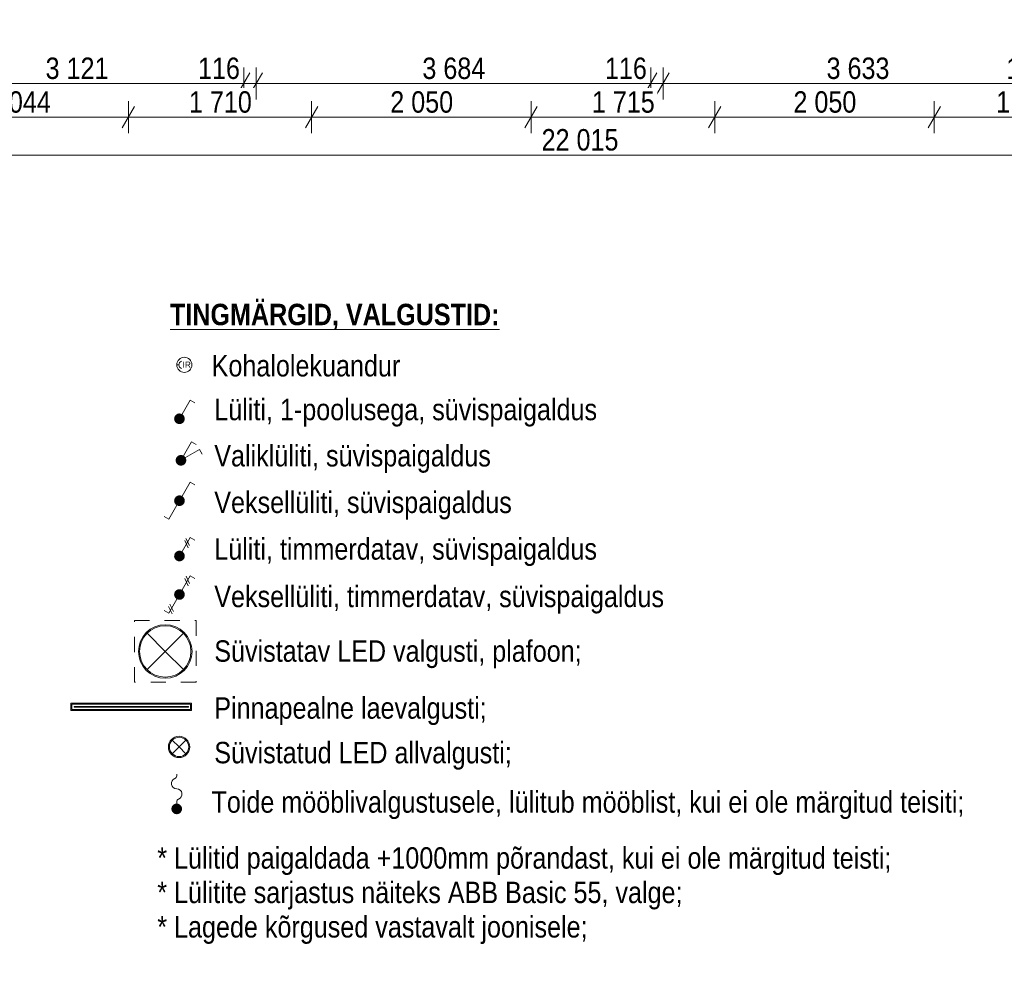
# Model space of a CAD drawing. Header units: millimetres. Extents: x -2932 to 42461, y -10716 to 17298.
# Tile 82 of 168: x 17380 to 26574, y -9647 to -818. Entities that reach past the tile are written whole.
import ezdxf

# ---------------------------------------------------------------- set-up
doc = ezdxf.new("R2010")
doc.units = ezdxf.units.MM
doc.header["$MEASUREMENT"] = 0
doc.linetypes.add('Small Dashed', pattern=[282.222222, 141.111111, -141.111111])
doc.linetypes.add('Wipeout_Contour', pattern=[1000, 0, -1000])
for name, color, linetype, lineweight in [('0_Pen_No__1', 7, 'Continuous', 13), ('SA_VALGUSTI_Pen_No__20', 1, 'Continuous', 0), ('SA_Valgustus_Pen_No__1', 7, 'Continuous', 13), ('SA_Valgustus_Pen_No__20', 1, 'Continuous', 0)]:
    doc.layers.add(name, color=color, linetype=linetype, lineweight=lineweight)
doc.styles.add('GENERATED_STYLE_2', font='txt', dxfattribs={"width": 0.84})
doc.styles.add('GENERATED_STYLE_3', font='txt')
doc.styles.add('GENERATED_STYLE_4', font='txt', dxfattribs={"width": 0.84})
doc.dimstyles.new('GENERATED_STYLE__2', dxfattribs={"dimtxt": 200, "dimasz": 152, "dimexe": 0.18, "dimexo": 0.0625, "dimgap": 0.09, "dimtad": 1, "dimtih": 1, "dimtoh": 1, "dimdec": 0, "dimzin": 0, "dimdsep": 46, "dimtxsty": 'GENERATED_STYLE_2', "dimblk": 'ARROWHEAD_2', "dimblk1": 'ARROWHEAD_2', "dimblk2": 'ARROWHEAD_2', "dimcen": 0.09, "dimse1": 1, "dimse2": 1, "dimclrd": 7, "dimclre": 7, "dimclrt": 7, "dimadec": 0, "dimazin": 0, "dimtfac": 1, "dimtdec": 4, "dimtmove": 0, "dimatfit": 3, "dimfxl": 0, "dimtolj": 1, "dimtzin": 0, "dimarcsym": 0})

# ---------------------------------------------------------------- blocks, each defined once
blk = doc.blocks.new('*D18')
at = {"layer": '0_Pen_No__1', "color": 7, "linetype": 'Continuous', "lineweight": 13}
for p, q in [((16351.2, -1564.6), (16351.2, -1264.6)), ((19472, -1564.6), (19472, -1264.6)), ((16409, -1314.6), (16293.5, -1514.6)), ((19529.7, -1314.6), (19414.3, -1514.6)), ((16351.2, -1414.6), (19472, -1414.6))]:
    blk.add_line(p, q, dxfattribs=at)
at = {"color": 254, "linetype": 'Wipeout_Contour', "lineweight": 0, "ltscale": 71829.661753}
blk.add_wipeout([(17590, -1406.5), (18233.2, -1406.5), (18233.2, -1142.7), (17590, -1142.7)], dxfattribs=at)
at = {"color": 254, "linetype": 'Wipeout_Contour', "lineweight": 0, "ltscale": 77088.708645}
blk.add_wipeout([(19013, -1406.5), (19446.1, -1406.5), (19446.1, -1142.7), (19013, -1142.7)], dxfattribs=at)
at = {"layer": '0_Pen_No__1', "color": 7, "lineweight": 13, "char_height": 200, "attachment_point": 7, "style": 'GENERATED_STYLE_2'}
for s, insert in [('\\A1;{\\pql;\\fArial|b0|i0|c0|p34;3\xa0121}', (17621.9, -1374.6)), ('\\A1;{\\pql;\\fArial|b0|i0|c0|p34;116}', (19044.9, -1374.6))]:
    blk.add_mtext(s, dxfattribs=dict(at, insert=insert))
blk = doc.blocks.new('ARROWHEAD_2')
at = {"color": 0, "linetype": 'Continuous', "lineweight": 0}
for p, q in [((-0.378, -0.655), (0.378, 0.655)), ((0, 0), (-1, 0))]:
    blk.add_line(p, q, dxfattribs=at)
blk = doc.blocks.new('*D19')
at = {"layer": '0_Pen_No__1', "color": 7, "linetype": 'Continuous', "lineweight": 13}
for p, q in [((19472, -1564.6), (19472, -1264.6)), ((19588, -1564.6), (19588, -1264.6)), ((19529.7, -1314.6), (19414.3, -1514.6)), ((19645.7, -1314.6), (19530.3, -1514.6)), ((19472, -1414.6), (19588, -1414.6))]:
    blk.add_line(p, q, dxfattribs=at)
blk = doc.blocks.new('*D20')
at = {"layer": '0_Pen_No__1', "color": 7, "linetype": 'Continuous', "lineweight": 13}
for p, q in [((19588, -1564.6), (19588, -1264.6)), ((23272, -1564.6), (23272, -1264.6)), ((19645.7, -1314.6), (19530.3, -1514.6)), ((23329.7, -1314.6), (23214.3, -1514.6)), ((19588, -1414.6), (23272, -1414.6))]:
    blk.add_line(p, q, dxfattribs=at)
at = {"color": 254, "linetype": 'Wipeout_Contour', "lineweight": 0, "ltscale": 85873.136381}
blk.add_wipeout([(21108.4, -1406.5), (21751.6, -1406.5), (21751.6, -1142.7), (21108.4, -1142.7)], dxfattribs=at)
at = {"color": 254, "linetype": 'Wipeout_Contour', "lineweight": 0, "ltscale": 92260.601932}
blk.add_wipeout([(22813, -1406.5), (23246.1, -1406.5), (23246.1, -1142.7), (22813, -1142.7)], dxfattribs=at)
at = {"layer": '0_Pen_No__1', "color": 7, "lineweight": 13, "char_height": 200, "attachment_point": 7, "style": 'GENERATED_STYLE_2'}
for s, insert in [('\\A1;{\\pql;\\fArial|b0|i0|c0|p34;3\xa0684}', (21140.3, -1374.6)), ('\\A1;{\\pql;\\fArial|b0|i0|c0|p34;116}', (22844.9, -1374.6))]:
    blk.add_mtext(s, dxfattribs=dict(at, insert=insert))
blk = doc.blocks.new('*D21')
at = {"layer": '0_Pen_No__1', "color": 7, "linetype": 'Continuous', "lineweight": 13}
for p, q in [((23272, -1564.6), (23272, -1264.6)), ((23388, -1564.6), (23388, -1264.6)), ((23329.7, -1314.6), (23214.3, -1514.6)), ((23445.7, -1314.6), (23330.3, -1514.6)), ((23272, -1414.6), (23388, -1414.6))]:
    blk.add_line(p, q, dxfattribs=at)
blk = doc.blocks.new('*D22')
at = {"layer": '0_Pen_No__1', "color": 7, "linetype": 'Continuous', "lineweight": 13}
for p, q in [((23388, -1564.6), (23388, -1264.6)), ((27020.5, -1564.6), (27020.5, -1264.6)), ((23445.7, -1314.6), (23330.3, -1514.6)), ((27078.2, -1314.6), (26962.8, -1514.6)), ((23388, -1414.6), (27020.5, -1414.6))]:
    blk.add_line(p, q, dxfattribs=at)
at = {"color": 254, "linetype": 'Wipeout_Contour', "lineweight": 0, "ltscale": 100947.229872}
blk.add_wipeout([(24882.7, -1406.5), (25525.8, -1406.5), (25525.8, -1142.7), (24882.7, -1142.7)], dxfattribs=at)
at = {"color": 254, "linetype": 'Wipeout_Contour', "lineweight": 0, "ltscale": 107234.677156}
blk.add_wipeout([(26561.5, -1406.5), (26994.6, -1406.5), (26994.6, -1142.7), (26561.5, -1142.7)], dxfattribs=at)
at = {"layer": '0_Pen_No__1', "color": 7, "lineweight": 13, "char_height": 200, "attachment_point": 7, "style": 'GENERATED_STYLE_2'}
for s, insert in [('\\A1;{\\pql;\\fArial|b0|i0|c0|p34;3\xa0633}', (24914.5, -1374.6)), ('\\A1;{\\pql;\\fArial|b0|i0|c0|p34;116}', (26593.4, -1374.6))]:
    blk.add_mtext(s, dxfattribs=dict(at, insert=insert))
blk = doc.blocks.new('*D39')
at = {"layer": '0_Pen_No__1', "color": 7, "linetype": 'Continuous', "lineweight": 13}
for p, q in [((16409, -1629.2), (16293.5, -1829.2)), ((16351.2, -1879.2), (16351.2, -1579.2)), ((18452.7, -1629.2), (18337.3, -1829.2)), ((18395, -1879.2), (18395, -1579.2)), ((16351.2, -1729.2), (18395, -1729.2))]:
    blk.add_line(p, q, dxfattribs=at)
at = {"color": 254, "linetype": 'Wipeout_Contour', "lineweight": 0, "ltscale": 69784.701913}
blk.add_wipeout([(17051.5, -1721), (17694.7, -1721), (17694.7, -1457.3), (17051.5, -1457.3)], dxfattribs=at)
at = {"layer": '0_Pen_No__1', "color": 7, "lineweight": 13, "insert": (17083.4, -1689.2), "char_height": 200, "attachment_point": 7, "style": 'GENERATED_STYLE_2'}
blk.add_mtext('\\A1;{\\pql;\\fArial|b0|i0|c0|p34;2\xa0044}', dxfattribs=at)
blk = doc.blocks.new('*D40')
at = {"layer": '0_Pen_No__1', "color": 7, "linetype": 'Continuous', "lineweight": 13}
for p, q in [((18452.7, -1629.2), (18337.3, -1829.2)), ((18395, -1879.2), (18395, -1579.2)), ((20162.7, -1629.2), (20047.3, -1829.2)), ((20105, -1879.2), (20105, -1579.2)), ((18395, -1729.2), (20105, -1729.2))]:
    blk.add_line(p, q, dxfattribs=at)
at = {"color": 254, "linetype": 'Wipeout_Contour', "lineweight": 0, "ltscale": 77263.80058}
blk.add_wipeout([(18928.4, -1721), (19571.6, -1721), (19571.6, -1457.3), (18928.4, -1457.3)], dxfattribs=at)
at = {"layer": '0_Pen_No__1', "color": 7, "lineweight": 13, "insert": (18960.3, -1689.2), "char_height": 200, "attachment_point": 7, "style": 'GENERATED_STYLE_2'}
blk.add_mtext('\\A1;{\\pql;\\fArial|b0|i0|c0|p34;1\xa0710}', dxfattribs=at)
blk = doc.blocks.new('*D41')
at = {"layer": '0_Pen_No__1', "color": 7, "linetype": 'Continuous', "lineweight": 13}
for p, q in [((20162.7, -1629.2), (20047.3, -1829.2)), ((20105, -1879.2), (20105, -1579.2)), ((22212.7, -1629.2), (22097.3, -1829.2)), ((22155, -1879.2), (22155, -1579.2)), ((20105, -1729.2), (22155, -1729.2))]:
    blk.add_line(p, q, dxfattribs=at)
at = {"color": 254, "linetype": 'Wipeout_Contour', "lineweight": 0, "ltscale": 84760.389566}
blk.add_wipeout([(20808.4, -1721), (21451.6, -1721), (21451.6, -1457.3), (20808.4, -1457.3)], dxfattribs=at)
at = {"layer": '0_Pen_No__1', "color": 7, "lineweight": 13, "insert": (20840.3, -1689.2), "char_height": 200, "attachment_point": 7, "style": 'GENERATED_STYLE_2'}
blk.add_mtext('\\A1;{\\pql;\\fArial|b0|i0|c0|p34;2\xa0050}', dxfattribs=at)
blk = doc.blocks.new('*D42')
at = {"layer": '0_Pen_No__1', "color": 7, "linetype": 'Continuous', "lineweight": 13}
for p, q in [((22212.7, -1629.2), (22097.3, -1829.2)), ((22155, -1879.2), (22155, -1579.2)), ((23927.7, -1629.2), (23812.3, -1829.2)), ((23870, -1879.2), (23870, -1579.2)), ((22155, -1729.2), (23870, -1729.2))]:
    blk.add_line(p, q, dxfattribs=at)
at = {"color": 254, "linetype": 'Wipeout_Contour', "lineweight": 0, "ltscale": 92270.767182}
blk.add_wipeout([(22690.9, -1721), (23334.1, -1721), (23334.1, -1457.3), (22690.9, -1457.3)], dxfattribs=at)
at = {"layer": '0_Pen_No__1', "color": 7, "lineweight": 13, "insert": (22722.8, -1689.2), "char_height": 200, "attachment_point": 7, "style": 'GENERATED_STYLE_2'}
blk.add_mtext('\\A1;{\\pql;\\fArial|b0|i0|c0|p34;1\xa0715}', dxfattribs=at)
blk = doc.blocks.new('*D43')
at = {"layer": '0_Pen_No__1', "color": 7, "linetype": 'Continuous', "lineweight": 13}
for p, q in [((23927.7, -1629.2), (23812.3, -1829.2)), ((23870, -1879.2), (23870, -1579.2)), ((25977.7, -1629.2), (25862.3, -1829.2)), ((25920, -1879.2), (25920, -1579.2)), ((23870, -1729.2), (25920, -1729.2))]:
    blk.add_line(p, q, dxfattribs=at)
at = {"color": 254, "linetype": 'Wipeout_Contour', "lineweight": 0, "ltscale": 99784.103866}
blk.add_wipeout([(24573.4, -1721), (25216.6, -1721), (25216.6, -1457.3), (24573.4, -1457.3)], dxfattribs=at)
at = {"layer": '0_Pen_No__1', "color": 7, "lineweight": 13, "insert": (24605.3, -1689.2), "char_height": 200, "attachment_point": 7, "style": 'GENERATED_STYLE_2'}
blk.add_mtext('\\A1;{\\pql;\\fArial|b0|i0|c0|p34;2\xa0050}', dxfattribs=at)
blk = doc.blocks.new('*D44')
at = {"layer": '0_Pen_No__1', "color": 7, "linetype": 'Continuous', "lineweight": 13}
for p, q in [((25977.7, -1629.2), (25862.3, -1829.2)), ((25920, -1879.2), (25920, -1579.2)), ((27712.7, -1629.2), (27597.3, -1829.2)), ((27655, -1879.2), (27655, -1579.2)), ((25920, -1729.2), (27655, -1729.2))]:
    blk.add_line(p, q, dxfattribs=at)
at = {"color": 254, "linetype": 'Wipeout_Contour', "lineweight": 0, "ltscale": 107339.706945}
blk.add_wipeout([(26465.9, -1721), (27109.1, -1721), (27109.1, -1457.3), (26465.9, -1457.3)], dxfattribs=at)
at = {"layer": '0_Pen_No__1', "color": 7, "lineweight": 13, "insert": (26497.8, -1689.2), "char_height": 200, "attachment_point": 7, "style": 'GENERATED_STYLE_2'}
blk.add_mtext('\\A1;{\\pql;\\fArial|b0|i0|c0|p34;1\xa0735}', dxfattribs=at)
blk = doc.blocks.new('*D51')
at = {"layer": '0_Pen_No__1', "color": 7, "linetype": 'Continuous', "lineweight": 13}
for p, q in [((11657.7, -1982.4), (11542.3, -2182.4)), ((11600, -2232.4), (11600, -1932.4)), ((33672.7, -1982.4), (33557.3, -2182.4)), ((33615, -2232.4), (33615, -1932.4)), ((11600, -2082.4), (33615, -2082.4))]:
    blk.add_line(p, q, dxfattribs=at)
at = {"color": 254, "linetype": 'Wipeout_Contour', "lineweight": 0, "ltscale": 90764.800189}
blk.add_wipeout([(22221.5, -2074.3), (22993.5, -2074.3), (22993.5, -1810.6), (22221.5, -1810.6)], dxfattribs=at)
at = {"layer": '0_Pen_No__1', "color": 7, "lineweight": 13, "insert": (22253.4, -2042.4), "char_height": 200, "attachment_point": 7, "style": 'GENERATED_STYLE_2'}
blk.add_mtext('\\A1;{\\pql;\\fArial|b0|i0|c0|p34;22\xa0015}', dxfattribs=at)

msp = doc.modelspace()

# ---------------------------------------------------------------- hatches: boundary and pattern name
at = {"layer": 'SA_Valgustus_Pen_No__20', "linetype": 'Continuous', "lineweight": 0}
for points in [[(18851.4, -4498.7), (18838.3, -4507.2), (18871.8, -4544.4)], [(18866.5, -4494.7), (18851.4, -4498.7), (18871.8, -4544.4)], [(18882.2, -4495.5), (18866.5, -4494.7), (18871.8, -4544.4)], [(18896.8, -4501.1), (18882.2, -4495.5), (18871.8, -4544.4)], [(18908.9, -4510.9), (18896.8, -4501.1), (18871.8, -4544.4)], [(18822.9, -4534), (18822, -4549.6), (18871.8, -4544.4)], [(18822, -4549.6), (18826.1, -4564.7), (18871.8, -4544.4)], [(18828.5, -4519.4), (18822.9, -4534), (18871.8, -4544.4)], [(18826.1, -4564.7), (18834.6, -4577.8), (18871.8, -4544.4)], [(18838.3, -4507.2), (18828.5, -4519.4), (18871.8, -4544.4)], [(18834.6, -4577.8), (18846.8, -4587.7), (18871.8, -4544.4)], [(18846.8, -4587.7), (18861.4, -4593.3), (18871.8, -4544.4)], [(18861.4, -4593.3), (18877, -4594.1), (18871.8, -4544.4)], [(18917.4, -4524), (18908.9, -4510.9), (18871.8, -4544.4)], [(18921.5, -4539.2), (18917.4, -4524), (18871.8, -4544.4)], [(18920.7, -4554.8), (18921.5, -4539.2), (18871.8, -4544.4)], [(18905.2, -4581.5), (18915.1, -4569.4), (18871.8, -4544.4)], [(18892.1, -4590.1), (18905.2, -4581.5), (18871.8, -4544.4)], [(18877, -4594.1), (18892.1, -4590.1), (18871.8, -4544.4)], [(18915.1, -4569.4), (18920.7, -4554.8), (18871.8, -4544.4)], [(18836.7, -4921.9), (18835.9, -4937.6), (18885.6, -4932.3)], [(18835.9, -4937.6), (18839.9, -4952.7), (18885.6, -4932.3)], [(18842.3, -4907.3), (18836.7, -4921.9), (18885.6, -4932.3)], [(18839.9, -4952.7), (18848.5, -4965.8), (18885.6, -4932.3)], [(18852.2, -4895.2), (18842.3, -4907.3), (18885.6, -4932.3)], [(18848.5, -4965.8), (18860.6, -4975.6), (18885.6, -4932.3)], [(18865.3, -4886.7), (18852.2, -4895.2), (18885.6, -4932.3)], [(18860.6, -4975.6), (18875.2, -4981.2), (18885.6, -4932.3)], [(18880.4, -4882.6), (18865.3, -4886.7), (18885.6, -4932.3)], [(18875.2, -4981.2), (18890.8, -4982.1), (18885.6, -4932.3)], [(18896, -4883.4), (18880.4, -4882.6), (18885.6, -4932.3)], [(18910.6, -4889), (18896, -4883.4), (18885.6, -4932.3)], [(18922.8, -4898.9), (18910.6, -4889), (18885.6, -4932.3)], [(18931.3, -4912), (18922.8, -4898.9), (18885.6, -4932.3)], [(18935.3, -4927.1), (18931.3, -4912), (18885.6, -4932.3)], [(18934.5, -4942.7), (18935.3, -4927.1), (18885.6, -4932.3)], [(18919.1, -4969.5), (18928.9, -4957.3), (18885.6, -4932.3)], [(18906, -4978), (18919.1, -4969.5), (18885.6, -4932.3)], [(18890.8, -4982.1), (18906, -4978), (18885.6, -4932.3)], [(18928.9, -4957.3), (18934.5, -4942.7), (18885.6, -4932.3)], [(18822.9, -5298.7), (18822, -5314.3), (18871.8, -5309.1)], [(18822, -5314.3), (18826.1, -5329.5), (18871.8, -5309.1)], [(18828.5, -5284.1), (18822.9, -5298.7), (18871.8, -5309.1)], [(18826.1, -5329.5), (18834.6, -5342.6), (18871.8, -5309.1)], [(18838.3, -5272), (18828.5, -5284.1), (18871.8, -5309.1)], [(18834.6, -5342.6), (18846.8, -5352.4), (18871.8, -5309.1)], [(18851.4, -5263.4), (18838.3, -5272), (18871.8, -5309.1)], [(18846.8, -5352.4), (18861.4, -5358), (18871.8, -5309.1)], [(18866.5, -5259.4), (18851.4, -5263.4), (18871.8, -5309.1)], [(18861.4, -5358), (18877, -5358.8), (18871.8, -5309.1)], [(18882.2, -5260.2), (18866.5, -5259.4), (18871.8, -5309.1)], [(18896.8, -5265.8), (18882.2, -5260.2), (18871.8, -5309.1)], [(18908.9, -5275.7), (18896.8, -5265.8), (18871.8, -5309.1)], [(18917.4, -5288.8), (18908.9, -5275.7), (18871.8, -5309.1)], [(18921.5, -5303.9), (18917.4, -5288.8), (18871.8, -5309.1)], [(18920.7, -5319.5), (18921.5, -5303.9), (18871.8, -5309.1)], [(18905.2, -5346.3), (18915.1, -5334.1), (18871.8, -5309.1)], [(18892.1, -5354.8), (18905.2, -5346.3), (18871.8, -5309.1)], [(18877, -5358.8), (18892.1, -5354.8), (18871.8, -5309.1)], [(18915.1, -5334.1), (18920.7, -5319.5), (18871.8, -5309.1)], [(18838.3, -5788.7), (18828.5, -5800.8), (18871.8, -5825.8)], [(18851.4, -5780.2), (18838.3, -5788.7), (18871.8, -5825.8)], [(18866.5, -5776.1), (18851.4, -5780.2), (18871.8, -5825.8)], [(18882.2, -5776.9), (18866.5, -5776.1), (18871.8, -5825.8)], [(18896.8, -5782.5), (18882.2, -5776.9), (18871.8, -5825.8)], [(18908.9, -5792.4), (18896.8, -5782.5), (18871.8, -5825.8)], [(18917.4, -5805.5), (18908.9, -5792.4), (18871.8, -5825.8)], [(18822.9, -5815.4), (18822, -5831.1), (18871.8, -5825.8)], [(18822, -5831.1), (18826.1, -5846.2), (18871.8, -5825.8)], [(18828.5, -5800.8), (18822.9, -5815.4), (18871.8, -5825.8)], [(18826.1, -5846.2), (18834.6, -5859.3), (18871.8, -5825.8)], [(18834.6, -5859.3), (18846.8, -5869.1), (18871.8, -5825.8)], [(18846.8, -5869.1), (18861.4, -5874.7), (18871.8, -5825.8)], [(18861.4, -5874.7), (18877, -5875.6), (18871.8, -5825.8)], [(18921.5, -5820.6), (18917.4, -5805.5), (18871.8, -5825.8)], [(18920.7, -5836.2), (18921.5, -5820.6), (18871.8, -5825.8)], [(18905.2, -5863), (18915.1, -5850.8), (18871.8, -5825.8)], [(18892.1, -5871.5), (18905.2, -5863), (18871.8, -5825.8)], [(18877, -5875.6), (18892.1, -5871.5), (18871.8, -5825.8)], [(18915.1, -5850.8), (18920.7, -5836.2), (18871.8, -5825.8)], [(18828.5, -6159.9), (18822.9, -6174.5), (18871.8, -6184.9)], [(18838.3, -6147.7), (18828.5, -6159.9), (18871.8, -6184.9)], [(18851.4, -6139.2), (18838.3, -6147.7), (18871.8, -6184.9)], [(18866.5, -6135.2), (18851.4, -6139.2), (18871.8, -6184.9)], [(18882.2, -6136), (18866.5, -6135.2), (18871.8, -6184.9)], [(18896.8, -6141.6), (18882.2, -6136), (18871.8, -6184.9)], [(18908.9, -6151.4), (18896.8, -6141.6), (18871.8, -6184.9)], [(18917.4, -6164.6), (18908.9, -6151.4), (18871.8, -6184.9)], [(18822.9, -6174.5), (18822, -6190.1), (18871.8, -6184.9)], [(18822, -6190.1), (18826.1, -6205.2), (18871.8, -6184.9)], [(18826.1, -6205.2), (18834.6, -6218.3), (18871.8, -6184.9)], [(18834.6, -6218.3), (18846.8, -6228.2), (18871.8, -6184.9)], [(18846.8, -6228.2), (18861.4, -6233.8), (18871.8, -6184.9)], [(18861.4, -6233.8), (18877, -6234.6), (18871.8, -6184.9)], [(18921.5, -6179.7), (18917.4, -6164.6), (18871.8, -6184.9)], [(18920.7, -6195.3), (18921.5, -6179.7), (18871.8, -6184.9)], [(18905.2, -6222), (18915.1, -6209.9), (18871.8, -6184.9)], [(18892.1, -6230.6), (18905.2, -6222), (18871.8, -6184.9)], [(18877, -6234.6), (18892.1, -6230.6), (18871.8, -6184.9)], [(18915.1, -6209.9), (18920.7, -6195.3), (18871.8, -6184.9)], [(18798.6, -8171.3), (18796.1, -8186.7), (18846.1, -8186.7)], [(18805.7, -8157.3), (18798.6, -8171.3), (18846.1, -8186.7)], [(18816.8, -8146.3), (18805.7, -8157.3), (18846.1, -8186.7)], [(18830.7, -8139.2), (18816.8, -8146.3), (18846.1, -8186.7)], [(18846.1, -8136.7), (18830.7, -8139.2), (18846.1, -8186.7)], [(18861.6, -8139.2), (18846.1, -8136.7), (18846.1, -8186.7)], [(18875.5, -8146.3), (18861.6, -8139.2), (18846.1, -8186.7)], [(18886.6, -8157.3), (18875.5, -8146.3), (18846.1, -8186.7)], [(18893.7, -8171.3), (18886.6, -8157.3), (18846.1, -8186.7)], [(18896.1, -8186.7), (18893.7, -8171.3), (18846.1, -8186.7)], [(18796.1, -8186.7), (18798.6, -8202.2), (18846.1, -8186.7)], [(18798.6, -8202.2), (18805.7, -8216.1), (18846.1, -8186.7)], [(18805.7, -8216.1), (18816.8, -8227.2), (18846.1, -8186.7)], [(18816.8, -8227.2), (18830.7, -8234.3), (18846.1, -8186.7)], [(18830.7, -8234.3), (18846.1, -8236.7), (18846.1, -8186.7)], [(18893.7, -8202.2), (18896.1, -8186.7), (18846.1, -8186.7)], [(18886.6, -8216.1), (18893.7, -8202.2), (18846.1, -8186.7)], [(18875.5, -8227.2), (18886.6, -8216.1), (18846.1, -8186.7)], [(18861.6, -8234.3), (18875.5, -8227.2), (18846.1, -8186.7)], [(18846.1, -8236.7), (18861.6, -8234.3), (18846.1, -8186.7)]]:
    msp.add_hatch(color=1, dxfattribs=at).paths.add_polyline_path(points)

# ---------------------------------------------------------------- linework, layer by layer
at = {"layer": 'SA_VALGUSTI_Pen_No__20', "color": 1, "linetype": 'Small Dashed', "lineweight": 0}
for p, q in [((18451.4, -6429), (19026.9, -6429)), ((18451.4, -7004.4), (18451.4, -6429)), ((19026.9, -6429), (19026.9, -7004.4)), ((19026.9, -7004.4), (18451.4, -7004.4))]:
    msp.add_line(p, q, dxfattribs=at)
at = {"layer": 'SA_VALGUSTI_Pen_No__20', "color": 1, "linetype": 'Continuous', "lineweight": 0}
for p, q in [((18739.1, -6716.7), (18569.4, -6547)), ((18739.1, -6716.7), (18908.9, -6547)), ((18739.1, -6716.7), (18569.4, -6886.4)), ((18739.1, -6716.7), (18908.9, -6886.4)), ((18868.4, -7608.3), (18804.7, -7544.6)), ((18868.4, -7608.3), (18804.7, -7671.9)), ((18868.4, -7608.3), (18932, -7544.6)), ((18868.4, -7608.3), (18932, -7671.9))]:
    msp.add_line(p, q, dxfattribs=at)
for centre, radius in [((18739.1, -6716.7), 240), ((18868.4, -7608.3), 90)]:
    msp.add_circle(centre, radius, dxfattribs=at)
for centre, radius, start, end in [((18739.1, -6716.7), 250, 0, 180), ((18739.1, -6716.7), 250, 180, 0), ((18868.4, -7608.3), 100, 0, 180), ((18868.4, -7608.3), 100, 180, 0)]:
    msp.add_arc(centre, radius, start, end, dxfattribs=at)
at = {"layer": 'SA_Valgustus_Pen_No__20', "color": 1, "linetype": 'Continuous', "lineweight": 0}
for p, q in [((18847.3, -4040.8), (18847.4, -4040.8)), ((18847.3, -4040.8), (18847.4, -4040.8)), ((18917.6, -3970.5), (18917.7, -3970.5)), ((18917.6, -3970.5), (18917.7, -3970.5)), ((18917.6, -4040.8), (18917.7, -4040.8)), ((18987.9, -4040.8), (18988, -4040.8)), ((18987.9, -4040.8), (18988, -4040.8)), ((18917.6, -4111.1), (18917.7, -4111.1)), ((18917.6, -4111.1), (18917.7, -4111.1)), ((18896.8, -4501.1), (18971.8, -4371.2)), ((18971.8, -4371.2), (19015.1, -4396.2)), ((18871.8, -4544.4), (18871.8, -4544.4)), ((18910.6, -4889), (18985.6, -4759.1)), ((18985.6, -4759.1), (19028.9, -4784.1)), ((18928.9, -4907.3), (19058.8, -4832.3)), ((19058.8, -4832.3), (19083.8, -4875.6)), ((18885.6, -4932.3), (18885.7, -4932.3)), ((18896.8, -5265.8), (18971.8, -5135.9)), ((18971.8, -5135.9), (19015.1, -5160.9)), ((18871.8, -5309.1), (18871.8, -5309.1)), ((18846.8, -5352.4), (18771.8, -5482.3)), ((18771.8, -5482.3), (18728.5, -5457.3)), ((18896.8, -5782.5), (18971.8, -5652.6)), ((18921.4, -5680.5), (18954.1, -5748)), ((18932.7, -5661), (18965.3, -5728.6)), ((18971.8, -5652.6), (19015.1, -5677.6)), ((18871.8, -5825.8), (18871.8, -5825.8)), ((18896.8, -6141.6), (18971.8, -6011.7)), ((18921.7, -6036.4), (18954.3, -6103.9)), ((18934, -6015.1), (18966.6, -6082.6)), ((18971.8, -6011.7), (19015.1, -6036.7)), ((18846.8, -6228.2), (18771.8, -6358.1)), ((18871.8, -6184.9), (18871.8, -6184.9)), ((18771.8, -6358.1), (18728.5, -6333.1)), ((18770.9, -6297.5), (18803.6, -6365.1)), ((18783.2, -6276.3), (18815.9, -6343.8)), ((18985.6, -7200.1), (17857.6, -7200.1)), ((17857.6, -7200.1), (17857.6, -7268.1)), ((18975.6, -7210.1), (17867.6, -7210.1)), ((17867.6, -7210.1), (17867.6, -7258.1)), ((17867.6, -7258.1), (18975.6, -7258.1)), ((18955.6, -7230.1), (17887.6, -7230.1)), ((17887.6, -7230.1), (17887.6, -7238.1)), ((17887.6, -7238.1), (18955.6, -7238.1)), ((17888.6, -7237.1), (17888.6, -7231.1)), ((17888.6, -7231.1), (18954.6, -7231.1)), ((17888.6, -7237.1), (18954.6, -7237.1)), ((18954.6, -7237.1), (18954.6, -7231.1)), ((18955.6, -7238.1), (18955.6, -7230.1)), ((18975.6, -7258.1), (18975.6, -7210.1)), ((18985.6, -7268.1), (18985.6, -7200.1)), ((17857.6, -7268.1), (18985.6, -7268.1)), ((18846.1, -7861.7), (18846.1, -7878.5)), ((18846.1, -7861.7), (18846.2, -7861.7)), ((18846.1, -8136.7), (18846.1, -8119.9)), ((18846.1, -8186.7), (18846.2, -8186.7))]:
    msp.add_line(p, q, dxfattribs=at)
at = {"layer": 'SA_Valgustus_Pen_No__20', "color": 1, "linetype": 'Continuous', "lineweight": 0, "flags": 128}
msp.add_lwpolyline([(18867, -4040.8), (18847.3, -4040.8)], dxfattribs=at)
at = {"layer": 'SA_Valgustus_Pen_No__20', "color": 1, "linetype": 'Continuous', "lineweight": 0}
msp.add_circle((18917.6, -4040.8), 70.3, dxfattribs=at)
for centre, radius, start, end in [((18905.7, -4040.8), 38.7, 114.78779, 245.21221), ((18846.1, -7949.2), 50, 109.47122, 270), ((18821.1, -7878.5), 25, 289.47122, 0), ((18846.1, -8049.2), 50, 289.47122, 90), ((18871.1, -8119.9), 25, 109.47122, 180)]:
    msp.add_arc(centre, radius, start, end, dxfattribs=at)

# ---------------------------------------------------------------- texts
at = {"layer": 'SA_Valgustus_Pen_No__1', "color": 7, "linetype": 'Continuous', "lineweight": 13, "char_height": 200}
for s, insert, attachment_point, style in [('\\A1;{\\pqc;\\fArial|b1|i0|c0|p34;\\L\\LTINGMÄRGID, VALGUSTID:}', (20321.8, -3470.5), 2, 'GENERATED_STYLE_4'), ('\\A1;{\\pql;\\fArial|b0|i0|c0|p34;Kohalolekuandur}', (19172.4, -4050.6), 4, 'GENERATED_STYLE_2'), ('\\A1;{\\pql;\\fArial|b0|i0|c0|p34;Lüliti, 1-poolusega, süvispaigaldus}', (19197, -4488), 4, 'GENERATED_STYLE_2'), ('\\A1;{\\pql;\\fArial|b0|i0|c0|p34;Valiklüliti, süvispaigaldus}', (19197, -4919.6), 4, 'GENERATED_STYLE_2'), ('\\A1;{\\pql;\\fArial|b0|i0|c0|p34;Veksellüliti, süvispaigaldus}', (19197, -5354.7), 4, 'GENERATED_STYLE_2'), ('\\A1;{\\pql;\\fArial|b0|i0|c0|p34;Lüliti, timmerdatav, süvispaigaldus}', (19197, -5789.8), 4, 'GENERATED_STYLE_2'), ('\\A1;{\\pql;\\fArial|b0|i0|c0|p34;Veksellüliti, timmerdatav, süvispaigaldus}', (19197, -6233.4), 4, 'GENERATED_STYLE_2'), ('\\A1;{\\pql;\\fArial|b0|i0|c0|p34;Süvistatav LED valgusti, plafoon;}', (19197, -6743.1), 4, 'GENERATED_STYLE_2'), ('\\A1;{\\pql;\\fArial|b0|i0|c0|p34;Pinnapealne laevalgusti;}', (19197, -7274.8), 4, 'GENERATED_STYLE_2'), ('\\A1;{\\pql;\\fArial|b0|i0|c0|p34;Süvistatud LED allvalgusti;}', (19197, -7691.4), 4, 'GENERATED_STYLE_2'), ('\\A1;{\\pql;\\fArial|b0|i0|c0|p34;Toide mööblivalgustusele, lülitub mööblist, kui ei ole märgitud teisiti;}', (19171.1, -8152.3), 4, 'GENERATED_STYLE_2')]:
    msp.add_mtext(s, dxfattribs=dict(at, insert=insert, attachment_point=attachment_point, style=style))
at = {"layer": 'SA_Valgustus_Pen_No__1', "color": 7, "linetype": 'Continuous', "lineweight": 13, "insert": (18664.9, -8996.4), "char_height": 200, "attachment_point": 4, "line_spacing_factor": 0.964728, "style": 'GENERATED_STYLE_2'}
msp.add_mtext('\\A1;{\\pql;\\fArial|b0|i0|c0|p34;* Lülitid paigaldada +1000mm põrandast, kui ei ole märgitud teisti;\\P\\pql;\\fArial|b0|i0|c0|p34;* Lülitite sarjastus näiteks ABB Basic 55, valge;\\P\\pql;\\fArial|b0|i0|c0|p34;* Lagede kõrgused vastavalt joonisele;}', dxfattribs=at)
at = {"layer": 'SA_Valgustus_Pen_No__20', "color": 1, "linetype": 'Continuous', "lineweight": 0, "insert": (18900.1, -4039.4), "char_height": 56.25, "attachment_point": 4, "style": 'GENERATED_STYLE_3'}
msp.add_mtext('\\A1;{\\pql;\\fArial|b0|i0|c0|p34;IR}', dxfattribs=at)

# ---------------------------------------------------------------- dimensions: what is measured, and where the dimension line sits
at = {"color": 7, "linetype": 'Continuous', "lineweight": 13}
dim = msp.add_linear_dim(base=(19472, -1414.6), p1=(16351.2, 2830), p2=(19472, 2830), dimstyle='GENERATED_STYLE__2', dxfattribs=at)
dim.commit()
dim.dimension.update_dxf_attribs({"geometry": '*D18', "text_midpoint": (17975.1, -1274.6), "dimtype": 160})

# ---------------------------------------------------------------- next in the draw order: dimensions: what is measured, and where the dimension line sits
for base, p1, p2, picture, middle in [((19588, -1414.6), (19472, 2830), (19588, 2830), '*D19', (19280.3, -1274.6)), ((18395, -1729.2), (16351.2, 0), (18395, 0), '*D39', (17436.6, -1589.2))]:
    dim = msp.add_linear_dim(base=base, p1=p1, p2=p2, dimstyle='GENERATED_STYLE__2', dxfattribs=at)
    dim.commit()
    dim.dimension.update_dxf_attribs({"geometry": picture, "text_midpoint": middle, "dimtype": 160})

# ---------------------------------------------------------------- next in the draw order: dimensions: what is measured, and where the dimension line sits
dim = msp.add_linear_dim(base=(23272, -1414.6), p1=(19588, 2830), p2=(23272, 1526), dimstyle='GENERATED_STYLE__2', dxfattribs=at)
dim.commit()
dim.dimension.update_dxf_attribs({"geometry": '*D20', "text_midpoint": (21493.5, -1274.6), "dimtype": 160})

# ---------------------------------------------------------------- next in the draw order: dimensions: what is measured, and where the dimension line sits
for base, p1, p2, picture, middle in [((23388, -1414.6), (23272, 1526), (23388, 1526), '*D21', (23080.3, -1274.6)), ((20105, -1729.2), (18395, 0), (20105, 0), '*D40', (19313.5, -1589.2))]:
    dim = msp.add_linear_dim(base=base, p1=p1, p2=p2, dimstyle='GENERATED_STYLE__2', dxfattribs=at)
    dim.commit()
    dim.dimension.update_dxf_attribs({"geometry": picture, "text_midpoint": middle, "dimtype": 160})

# ---------------------------------------------------------------- next in the draw order: dimensions: what is measured, and where the dimension line sits
for base, p1, p2, picture, middle in [((27020.5, -1414.5981149), (23388, 1526), (27020.5, 1526), '*D22', (25267.7450009, -1274.5981143)), ((22155, -1729.2), (20105, 0), (22155, 0), '*D41', (21193.5, -1589.2))]:
    dim = msp.add_linear_dim(base=base, p1=p1, p2=p2, dimstyle='GENERATED_STYLE__2', dxfattribs=at)
    dim.commit()
    dim.dimension.update_dxf_attribs({"geometry": picture, "text_midpoint": middle, "dimtype": 160})

# ---------------------------------------------------------------- next in the draw order: dimensions: what is measured, and where the dimension line sits
dim = msp.add_linear_dim(base=(23870, -1729.2), p1=(22155, 0), p2=(23870, 0), dimstyle='GENERATED_STYLE__2', dxfattribs=at)
dim.commit()
dim.dimension.update_dxf_attribs({"geometry": '*D42', "text_midpoint": (23076, -1589.2), "dimtype": 160})

# ---------------------------------------------------------------- next in the draw order: dimensions: what is measured, and where the dimension line sits
dim = msp.add_linear_dim(base=(25920, -1729.2), p1=(23870, 0), p2=(25920, 0), dimstyle='GENERATED_STYLE__2', dxfattribs=at)
dim.commit()
dim.dimension.update_dxf_attribs({"geometry": '*D43', "text_midpoint": (24958.5, -1589.2), "dimtype": 160})

# ---------------------------------------------------------------- next in the draw order: dimensions: what is measured, and where the dimension line sits
dim = msp.add_linear_dim(base=(27655, -1729.2), p1=(25920, 0), p2=(27655, 0), dimstyle='GENERATED_STYLE__2', dxfattribs=at)
dim.commit()
dim.dimension.update_dxf_attribs({"geometry": '*D44', "text_midpoint": (26851, -1589.2), "dimtype": 160})

# ---------------------------------------------------------------- next in the draw order: dimensions: what is measured, and where the dimension line sits
dim = msp.add_linear_dim(base=(33615, -2082.4), p1=(11600, -976.6), p2=(33615, -976.6), dimstyle='GENERATED_STYLE__2', dxfattribs=at)
dim.commit()
dim.dimension.update_dxf_attribs({"geometry": '*D51', "text_midpoint": (22685.1, -1942.4), "dimtype": 160})

doc.saveas('drawing.dxf')
